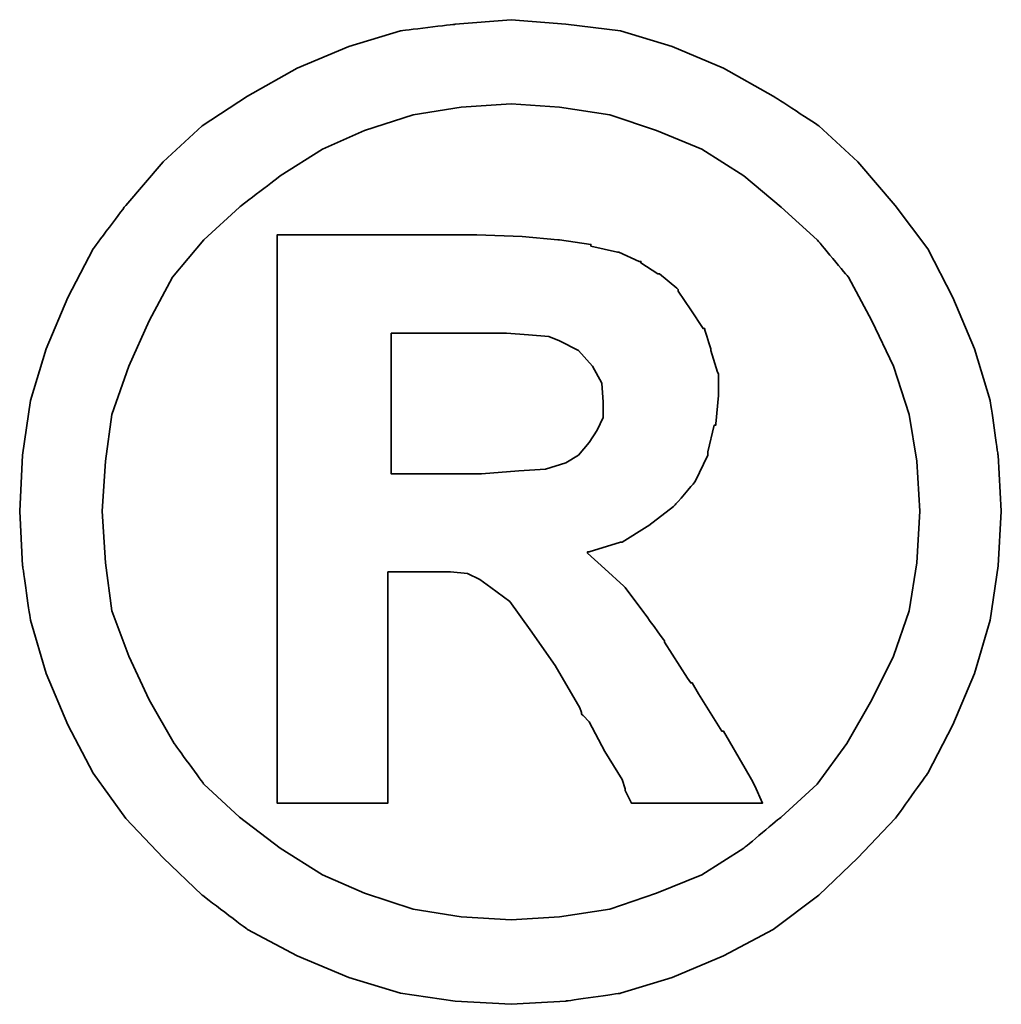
# Model space of a CAD drawing. Header units: millimetres. Extents: x 96 to 887, y 184 to 439.
# Tile 50 of 53: x 740.06 to 742.25, y 270.07 to 272.26. Entities that reach past the tile are written whole.
import ezdxf

# ---------------------------------------------------------------- set-up
doc = ezdxf.new("R2010")
doc.units = ezdxf.units.MM
doc.header["$LTSCALE"] = 0.15
doc.layers.add('DIM', color=4, linetype='CONTINUOUS')
doc.layers.add('layer 1', color=7, linetype='CONTINUOUS')

# ---------------------------------------------------------------- blocks, each defined once
blk = doc.blocks.new('TBI MOTION logo(完整正式版)')
at = {"layer": 'layer 1', "color": 22, "lineweight": 35}
for points, knots in [([(81.20634, 4.98624), (81.20634, 4.98624), (81.18649, 5.32862), (81.18649, 5.32862), (81.18649, 5.32862), (81.18649, 5.32862), (81.13886, 5.66206), (81.13886, 5.66206), (81.13886, 5.66206), (81.13886, 5.66206), (81.04359, 5.97764), (81.04359, 5.97764), (81.04359, 5.97764), (81.04359, 5.97764), (80.91061, 6.29124), (80.91061, 6.29124), (80.91061, 6.29124), (80.91061, 6.29124), (80.75778, 6.58697), (80.75778, 6.58697), (80.75778, 6.58697), (80.75778, 6.58697), (80.5593, 6.85294), (80.5593, 6.85294), (80.5593, 6.85294), (80.5593, 6.85294), (80.33105, 7.1189), (80.33105, 7.1189), (80.33105, 7.1189), (80.33105, 7.1189), (80.09287, 7.33921), (80.09287, 7.33921), (80.09287, 7.33921), (80.09287, 7.33921), (79.815, 7.51982), (79.815, 7.51982), (79.815, 7.51982), (79.815, 7.51982), (79.51133, 7.69051), (79.51133, 7.69051), (79.51133, 7.69051), (79.51133, 7.69051), (79.19773, 7.8235), (79.19773, 7.8235), (79.19773, 7.8235), (79.19773, 7.8235), (78.88215, 7.91877), (78.88215, 7.91877), (78.88215, 7.91877), (78.88215, 7.91877), (78.54871, 7.95846), (78.54871, 7.95846), (78.54871, 7.95846), (78.54871, 7.95846), (78.21526, 7.98625), (78.21526, 7.98625), (78.21526, 7.98625), (78.21526, 7.98625), (77.87388, 7.95846), (77.87388, 7.95846), (77.87388, 7.95846), (77.87388, 7.95846), (77.54044, 7.91877), (77.54044, 7.91877), (77.54044, 7.91877), (77.54044, 7.91877), (77.22485, 7.8235), (77.22485, 7.8235), (77.22485, 7.8235), (77.22485, 7.8235), (76.91027, 7.69051), (76.91027, 7.69051), (76.91027, 7.69051), (76.91027, 7.69051), (76.6056, 7.51982), (76.6056, 7.51982), (76.6056, 7.51982), (76.6056, 7.51982), (76.32972, 7.33921), (76.32972, 7.33921), (76.32972, 7.33921), (76.32972, 7.33921), (76.09154, 7.1189), (76.09154, 7.1189), (76.09154, 7.1189), (76.09154, 7.1189), (75.86329, 6.85294), (75.86329, 6.85294), (75.86329, 6.85294), (75.86329, 6.85294), (75.66382, 6.58697), (75.66382, 6.58697), (75.66382, 6.58697), (75.66382, 6.58697), (75.51099, 6.29124), (75.51099, 6.29124), (75.51099, 6.29124), (75.51099, 6.29124), (75.37702, 5.97764), (75.37702, 5.97764), (75.37702, 5.97764), (75.37702, 5.97764), (75.28175, 5.66206), (75.28175, 5.66206), (75.28175, 5.66206), (75.28175, 5.66206), (75.23411, 5.32862), (75.23411, 5.32862), (75.23411, 5.32862), (75.23411, 5.32862), (75.21625, 4.98624), (75.21625, 4.98624), (75.21625, 4.98624), (75.21625, 4.98624), (75.23411, 4.6528), (75.23411, 4.6528), (75.23411, 4.6528), (75.23411, 4.6528), (75.28175, 4.32035), (75.28175, 4.32035), (75.28175, 4.32035), (75.28175, 4.32035), (75.37702, 3.99583), (75.37702, 3.99583), (75.37702, 3.99583), (75.37702, 3.99583), (75.51099, 3.68224), (75.51099, 3.68224), (75.51099, 3.68224), (75.51099, 3.68224), (75.66382, 3.38749), (75.66382, 3.38749), (75.66382, 3.38749), (75.66382, 3.38749), (75.86329, 3.10963), (75.86329, 3.10963), (75.86329, 3.10963), (75.86329, 3.10963), (76.09154, 2.87145), (76.09154, 2.87145), (76.09154, 2.87145), (76.09154, 2.87145), (76.32972, 2.6432), (76.32972, 2.6432), (76.32972, 2.6432), (76.32972, 2.6432), (76.6056, 2.43381), (76.6056, 2.43381), (76.6056, 2.43381), (76.6056, 2.43381), (76.91027, 2.27205), (76.91027, 2.27205), (76.91027, 2.27205), (76.91027, 2.27205), (77.22485, 2.13906), (77.22485, 2.13906), (77.22485, 2.13906), (77.22485, 2.13906), (77.54044, 2.0438), (77.54044, 2.0438), (77.54044, 2.0438), (77.54044, 2.0438), (77.87388, 1.99616), (77.87388, 1.99616), (77.87388, 1.99616), (77.87388, 1.99616), (78.21526, 1.97631), (78.21526, 1.97631), (78.21526, 1.97631), (78.21526, 1.97631), (78.54871, 1.99616), (78.54871, 1.99616), (78.54871, 1.99616), (78.54871, 1.99616), (78.88215, 2.0438), (78.88215, 2.0438), (78.88215, 2.0438), (78.88215, 2.0438), (79.19773, 2.13906), (79.19773, 2.13906), (79.19773, 2.13906), (79.19773, 2.13906), (79.51133, 2.27205), (79.51133, 2.27205), (79.51133, 2.27205), (79.51133, 2.27205), (79.815, 2.43381), (79.815, 2.43381), (79.815, 2.43381), (79.815, 2.43381), (80.09287, 2.6432), (80.09287, 2.6432), (80.09287, 2.6432), (80.09287, 2.6432), (80.33105, 2.87145), (80.33105, 2.87145), (80.33105, 2.87145), (80.33105, 2.87145), (80.5593, 3.10963), (80.5593, 3.10963), (80.5593, 3.10963), (80.5593, 3.10963), (80.75778, 3.38749), (80.75778, 3.38749), (80.75778, 3.38749), (80.75778, 3.38749), (80.91061, 3.68224), (80.91061, 3.68224), (80.91061, 3.68224), (80.91061, 3.68224), (81.04359, 3.99583), (81.04359, 3.99583), (81.04359, 3.99583), (81.04359, 3.99583), (81.13886, 4.32035), (81.13886, 4.32035), (81.13886, 4.32035), (81.13886, 4.32035), (81.18649, 4.6528), (81.18649, 4.6528), (81.18649, 4.6528), (81.18649, 4.6528), (81.20634, 4.98624), (81.20634, 4.98624)], [0, 0, 0, 0, 0.0178571, 0.0178571, 0.0178571, 0.0178572, 0.0357143, 0.0357143, 0.0357143, 0.0357143, 0.0535714, 0.0535714, 0.0535714, 0.0535714, 0.0714286, 0.0714286, 0.0714286, 0.0714286, 0.0892857, 0.0892857, 0.0892857, 0.0892857, 0.1071429, 0.1071429, 0.1071429, 0.1071429, 0.125, 0.125, 0.125, 0.125, 0.1428571, 0.1428571, 0.1428571, 0.1428572, 0.1607143, 0.1607143, 0.1607143, 0.1607143, 0.1785714, 0.1785714, 0.1785714, 0.1785714, 0.1964286, 0.1964286, 0.1964286, 0.1964286, 0.2142857, 0.2142857, 0.2142857, 0.2142857, 0.2321429, 0.2321429, 0.2321429, 0.2321429, 0.25, 0.25, 0.25, 0.25, 0.2678571, 0.2678571, 0.2678571, 0.2678572, 0.2857143, 0.2857143, 0.2857143, 0.2857143, 0.3035714, 0.3035714, 0.3035714, 0.3035714, 0.3214286, 0.3214286, 0.3214286, 0.3214286, 0.3392857, 0.3392857, 0.3392857, 0.3392857, 0.3571429, 0.3571429, 0.3571429, 0.3571429, 0.375, 0.375, 0.375, 0.375, 0.3928571, 0.3928571, 0.3928571, 0.3928572, 0.4107143, 0.4107143, 0.4107143, 0.4107143, 0.4285714, 0.4285714, 0.4285714, 0.4285714, 0.4464286, 0.4464286, 0.4464286, 0.4464286, 0.4642857, 0.4642857, 0.4642857, 0.4642857, 0.4821429, 0.4821429, 0.4821429, 0.4821429, 0.5, 0.5, 0.5, 0.5, 0.5178571, 0.5178571, 0.5178571, 0.5178572, 0.5357143, 0.5357143, 0.5357143, 0.5357143, 0.5535714, 0.5535714, 0.5535714, 0.5535714, 0.5714286, 0.5714286, 0.5714286, 0.5714286, 0.5892857, 0.5892857, 0.5892857, 0.5892857, 0.6071429, 0.6071429, 0.6071429, 0.6071429, 0.625, 0.625, 0.625, 0.625, 0.6428571, 0.6428571, 0.6428571, 0.6428572, 0.6607143, 0.6607143, 0.6607143, 0.6607143, 0.6785714, 0.6785714, 0.6785714, 0.6785714, 0.6964286, 0.6964286, 0.6964286, 0.6964286, 0.7142857, 0.7142857, 0.7142857, 0.7142857, 0.7321429, 0.7321429, 0.7321429, 0.7321429, 0.75, 0.75, 0.75, 0.75, 0.7678571, 0.7678571, 0.7678571, 0.7678572, 0.7857143, 0.7857143, 0.7857143, 0.7857143, 0.8035714, 0.8035714, 0.8035714, 0.8035714, 0.8214286, 0.8214286, 0.8214286, 0.8214286, 0.8392857, 0.8392857, 0.8392857, 0.8392857, 0.8571429, 0.8571429, 0.8571429, 0.8571429, 0.875, 0.875, 0.875, 0.875, 0.8928571, 0.8928571, 0.8928571, 0.8928572, 0.9107143, 0.9107143, 0.9107143, 0.9107143, 0.9285714, 0.9285714, 0.9285714, 0.9285714, 0.9464286, 0.9464286, 0.9464286, 0.9464286, 0.9642857, 0.9642857, 0.9642857, 0.9642857, 0.9821429, 0.9821429, 0.9821429, 0.9821429, 1, 1, 1, 1]), ([(80.71014, 4.98624), (80.71014, 4.98624), (80.69129, 5.29091), (80.69129, 5.29091), (80.69129, 5.29091), (80.69129, 5.29091), (80.64464, 5.57672), (80.64464, 5.57672), (80.64464, 5.57672), (80.64464, 5.57672), (80.54937, 5.87245), (80.54937, 5.87245), (80.54937, 5.87245), (80.54937, 5.87245), (80.41639, 6.14833), (80.41639, 6.14833), (80.41639, 6.14833), (80.41639, 6.14833), (80.27349, 6.41429), (80.27349, 6.41429), (80.27349, 6.41429), (80.27349, 6.41429), (80.08295, 6.64255), (80.08295, 6.64255), (80.08295, 6.64255), (80.08295, 6.64255), (79.86264, 6.84301), (79.86264, 6.84301), (79.86264, 6.84301), (79.86264, 6.84301), (79.63439, 7.03355), (79.63439, 7.03355), (79.63439, 7.03355), (79.63439, 7.03355), (79.37835, 7.1963), (79.37835, 7.1963), (79.37835, 7.1963), (79.37835, 7.1963), (79.10246, 7.30944), (79.10246, 7.30944), (79.10246, 7.30944), (79.10246, 7.30944), (78.81665, 7.40471), (78.81665, 7.40471), (78.81665, 7.40471), (78.81665, 7.40471), (78.511, 7.45234), (78.511, 7.45234), (78.511, 7.45234), (78.511, 7.45234), (78.21526, 7.47219), (78.21526, 7.47219), (78.21526, 7.47219), (78.21526, 7.47219), (77.9106, 7.45234), (77.9106, 7.45234), (77.9106, 7.45234), (77.9106, 7.45234), (77.61685, 7.40471), (77.61685, 7.40471), (77.61685, 7.40471), (77.61685, 7.40471), (77.32012, 7.30944), (77.32012, 7.30944), (77.32012, 7.30944), (77.32012, 7.30944), (77.06309, 7.1963), (77.06309, 7.1963), (77.06309, 7.1963), (77.06309, 7.1963), (76.80606, 7.03355), (76.80606, 7.03355), (76.80606, 7.03355), (76.80606, 7.03355), (76.55797, 6.84301), (76.55797, 6.84301), (76.55797, 6.84301), (76.55797, 6.84301), (76.34063, 6.64255), (76.34063, 6.64255), (76.34063, 6.64255), (76.34063, 6.64255), (76.1491, 6.41429), (76.1491, 6.41429), (76.1491, 6.41429), (76.1491, 6.41429), (76.0062, 6.14833), (76.0062, 6.14833), (76.0062, 6.14833), (76.0062, 6.14833), (75.88314, 5.87245), (75.88314, 5.87245), (75.88314, 5.87245), (75.88314, 5.87245), (75.77794, 5.57672), (75.77794, 5.57672), (75.77794, 5.57672), (75.77794, 5.57672), (75.73924, 5.29091), (75.73924, 5.29091), (75.73924, 5.29091), (75.73924, 5.29091), (75.72039, 4.98624), (75.72039, 4.98624), (75.72039, 4.98624), (75.72039, 4.98624), (75.73924, 4.67165), (75.73924, 4.67165), (75.73924, 4.67165), (75.73924, 4.67165), (75.77794, 4.37791), (75.77794, 4.37791), (75.77794, 4.37791), (75.77794, 4.37791), (75.88314, 4.10102), (75.88314, 4.10102), (75.88314, 4.10102), (75.88314, 4.10102), (76.0062, 3.83407), (76.0062, 3.83407), (76.0062, 3.83407), (76.0062, 3.83407), (76.15902, 3.56811), (76.15902, 3.56811), (76.15902, 3.56811), (76.15902, 3.56811), (76.34063, 3.32001), (76.34063, 3.32001), (76.34063, 3.32001), (76.34063, 3.32001), (76.55797, 3.11955), (76.55797, 3.11955), (76.55797, 3.11955), (76.55797, 3.11955), (76.80606, 2.92901), (76.80606, 2.92901), (76.80606, 2.92901), (76.80606, 2.92901), (77.06309, 2.76725), (77.06309, 2.76725), (77.06309, 2.76725), (77.06309, 2.76725), (77.32012, 2.65412), (77.32012, 2.65412), (77.32012, 2.65412), (77.32012, 2.65412), (77.61685, 2.55786), (77.61685, 2.55786), (77.61685, 2.55786), (77.61685, 2.55786), (77.9106, 2.51022), (77.9106, 2.51022), (77.9106, 2.51022), (77.9106, 2.51022), (78.21526, 2.49137), (78.21526, 2.49137), (78.21526, 2.49137), (78.21526, 2.49137), (78.511, 2.51022), (78.511, 2.51022), (78.511, 2.51022), (78.511, 2.51022), (78.81665, 2.55786), (78.81665, 2.55786), (78.81665, 2.55786), (78.81665, 2.55786), (79.10246, 2.65412), (79.10246, 2.65412), (79.10246, 2.65412), (79.10246, 2.65412), (79.37835, 2.76725), (79.37835, 2.76725), (79.37835, 2.76725), (79.37835, 2.76725), (79.63439, 2.92901), (79.63439, 2.92901), (79.63439, 2.92901), (79.63439, 2.92901), (79.86264, 3.11955), (79.86264, 3.11955), (79.86264, 3.11955), (79.86264, 3.11955), (80.08295, 3.32001), (80.08295, 3.32001), (80.08295, 3.32001), (80.08295, 3.32001), (80.26356, 3.56811), (80.26356, 3.56811), (80.26356, 3.56811), (80.26356, 3.56811), (80.41639, 3.83407), (80.41639, 3.83407), (80.41639, 3.83407), (80.41639, 3.83407), (80.54937, 4.10102), (80.54937, 4.10102), (80.54937, 4.10102), (80.54937, 4.10102), (80.64464, 4.37791), (80.64464, 4.37791), (80.64464, 4.37791), (80.64464, 4.37791), (80.69129, 4.67165), (80.69129, 4.67165), (80.69129, 4.67165), (80.69129, 4.67165), (80.71014, 4.98624), (80.71014, 4.98624)], [0, 0, 0, 0, 0.0192308, 0.0192308, 0.0192308, 0.0192308, 0.0384615, 0.0384615, 0.0384615, 0.0384615, 0.0576923, 0.0576923, 0.0576923, 0.0576923, 0.0769231, 0.0769231, 0.0769231, 0.0769231, 0.0961538, 0.0961538, 0.0961538, 0.0961539, 0.1153846, 0.1153846, 0.1153846, 0.1153846, 0.1346154, 0.1346154, 0.1346154, 0.1346154, 0.1538462, 0.1538462, 0.1538462, 0.1538462, 0.1730769, 0.1730769, 0.1730769, 0.1730769, 0.1923077, 0.1923077, 0.1923077, 0.1923077, 0.2115385, 0.2115385, 0.2115385, 0.2115385, 0.2307692, 0.2307692, 0.2307692, 0.2307692, 0.25, 0.25, 0.25, 0.25, 0.2692308, 0.2692308, 0.2692308, 0.2692308, 0.2884615, 0.2884615, 0.2884615, 0.2884615, 0.3076923, 0.3076923, 0.3076923, 0.3076923, 0.3269231, 0.3269231, 0.3269231, 0.3269231, 0.3461538, 0.3461538, 0.3461538, 0.3461539, 0.3653846, 0.3653846, 0.3653846, 0.3653846, 0.3846154, 0.3846154, 0.3846154, 0.3846154, 0.4038462, 0.4038462, 0.4038462, 0.4038462, 0.4230769, 0.4230769, 0.4230769, 0.4230769, 0.4423077, 0.4423077, 0.4423077, 0.4423077, 0.4615385, 0.4615385, 0.4615385, 0.4615385, 0.4807692, 0.4807692, 0.4807692, 0.4807692, 0.5, 0.5, 0.5, 0.5, 0.5192308, 0.5192308, 0.5192308, 0.5192308, 0.5384615, 0.5384615, 0.5384615, 0.5384615, 0.5576923, 0.5576923, 0.5576923, 0.5576923, 0.5769231, 0.5769231, 0.5769231, 0.5769231, 0.5961538, 0.5961538, 0.5961538, 0.5961539, 0.6153846, 0.6153846, 0.6153846, 0.6153846, 0.6346154, 0.6346154, 0.6346154, 0.6346154, 0.6538462, 0.6538462, 0.6538462, 0.6538462, 0.6730769, 0.6730769, 0.6730769, 0.6730769, 0.6923077, 0.6923077, 0.6923077, 0.6923077, 0.7115385, 0.7115385, 0.7115385, 0.7115385, 0.7307692, 0.7307692, 0.7307692, 0.7307692, 0.75, 0.75, 0.75, 0.75, 0.7692308, 0.7692308, 0.7692308, 0.7692308, 0.7884615, 0.7884615, 0.7884615, 0.7884615, 0.8076923, 0.8076923, 0.8076923, 0.8076923, 0.8269231, 0.8269231, 0.8269231, 0.8269231, 0.8461538, 0.8461538, 0.8461538, 0.8461539, 0.8653846, 0.8653846, 0.8653846, 0.8653846, 0.8846154, 0.8846154, 0.8846154, 0.8846154, 0.9038462, 0.9038462, 0.9038462, 0.9038462, 0.9230769, 0.9230769, 0.9230769, 0.9230769, 0.9423077, 0.9423077, 0.9423077, 0.9423077, 0.9615385, 0.9615385, 0.9615385, 0.9615385, 0.9807692, 0.9807692, 0.9807692, 0.9807692, 1, 1, 1, 1]), ([(76.78721, 3.2823), (76.78721, 3.2823), (76.78721, 3.32001), (76.78721, 3.32001), (76.78721, 3.32001), (76.78721, 3.32001), (76.78721, 3.42422), (76.78721, 3.42422), (76.78721, 3.42422), (76.78721, 3.42422), (76.78721, 3.59689), (76.78721, 3.59689), (76.78721, 3.59689), (76.78721, 3.59689), (76.78721, 3.80529), (76.78721, 3.80529), (76.78721, 3.80529), (76.78721, 3.80529), (76.78721, 4.0524), (76.78721, 4.0524), (76.78721, 4.0524), (76.78721, 4.0524), (76.78721, 4.32035), (76.78721, 4.32035), (76.78721, 4.32035), (76.78721, 4.32035), (76.78721, 4.92868), (76.78721, 4.92868), (76.78721, 4.92868), (76.78721, 4.92868), (76.78721, 5.53801), (76.78721, 5.53801), (76.78721, 5.53801), (76.78721, 5.53801), (76.78721, 5.82482), (76.78721, 5.82482), (76.78721, 5.82482), (76.78721, 5.82482), (76.78721, 6.07291), (76.78721, 6.07291), (76.78721, 6.07291), (76.78721, 6.07291), (76.78721, 6.30017), (76.78721, 6.30017), (76.78721, 6.30017), (76.78721, 6.30017), (76.78721, 6.45399), (76.78721, 6.45399), (76.78721, 6.45399), (76.78721, 6.45399), (76.78721, 6.5572), (76.78721, 6.5572), (76.78721, 6.5572), (76.78721, 6.5572), (76.78721, 6.59689), (76.78721, 6.59689), (76.78721, 6.59689), (76.78721, 6.59689), (76.78721, 6.67232), (76.78721, 6.67232), (76.78721, 6.67232), (76.78721, 6.67232), (76.8537, 6.67232), (76.8537, 6.67232), (76.8537, 6.67232), (76.8537, 6.67232), (76.87355, 6.67232), (76.87355, 6.67232), (76.87355, 6.67232), (76.87355, 6.67232), (76.91027, 6.67232), (76.91027, 6.67232), (76.91027, 6.67232), (76.91027, 6.67232), (77.04424, 6.67232), (77.04424, 6.67232), (77.04424, 6.67232), (77.04424, 6.67232), (77.22485, 6.67232), (77.22485, 6.67232), (77.22485, 6.67232), (77.22485, 6.67232), (77.43524, 6.67232), (77.43524, 6.67232), (77.43524, 6.67232), (77.43524, 6.67232), (77.65357, 6.67232), (77.65357, 6.67232), (77.65357, 6.67232), (77.65357, 6.67232), (77.82625, 6.67232), (77.82625, 6.67232), (77.82625, 6.67232), (77.82625, 6.67232), (77.94037, 6.67232), (77.94037, 6.67232), (77.94037, 6.67232), (77.94037, 6.67232), (77.97709, 6.67232), (77.97709, 6.67232), (77.97709, 6.67232), (77.97709, 6.67232), (77.99694, 6.67232), (77.99694, 6.67232), (77.99694, 6.67232), (77.99694, 6.67232), (78.00686, 6.67232), (78.00686, 6.67232), (78.00686, 6.67232), (78.00686, 6.67232), (78.28275, 6.6624), (78.28275, 6.6624), (78.28275, 6.6624), (78.28275, 6.6624), (78.50107, 6.64255), (78.50107, 6.64255), (78.50107, 6.64255), (78.50107, 6.64255), (78.511, 6.64255), (78.511, 6.64255), (78.511, 6.64255), (78.511, 6.64255), (78.70154, 6.61476), (78.70154, 6.61476), (78.70154, 6.61476), (78.70154, 6.61476), (78.70154, 6.60483), (78.70154, 6.60483), (78.70154, 6.60483), (78.70154, 6.60483), (78.86429, 6.56713), (78.86429, 6.56713), (78.86429, 6.56713), (78.86429, 6.56713), (78.87223, 6.56713), (78.87223, 6.56713), (78.87223, 6.56713), (78.87223, 6.56713), (78.99727, 6.51056), (78.99727, 6.51056), (78.99727, 6.51056), (78.99727, 6.51056), (79.00719, 6.51056), (79.00719, 6.51056), (79.00719, 6.51056), (79.00719, 6.51056), (79.00719, 6.50162), (79.00719, 6.50162), (79.00719, 6.50162), (79.00719, 6.50162), (79.1104, 6.43415), (79.1104, 6.43415), (79.1104, 6.43415), (79.1104, 6.43415), (79.12132, 6.43415), (79.12132, 6.43415), (79.12132, 6.43415), (79.12132, 6.43415), (79.22552, 6.34781), (79.22552, 6.34781), (79.22552, 6.34781), (79.22552, 6.34781), (79.23544, 6.33888), (79.23544, 6.33888), (79.23544, 6.33888), (79.23544, 6.33888), (79.23544, 6.32895), (79.23544, 6.32895), (79.23544, 6.32895), (79.23544, 6.32895), (79.31087, 6.21483), (79.31087, 6.21483), (79.31087, 6.21483), (79.31087, 6.21483), (79.38629, 6.1007), (79.38629, 6.1007), (79.38629, 6.1007), (79.38629, 6.1007), (79.3972, 6.1007), (79.3972, 6.1007), (79.3972, 6.1007), (79.3972, 6.1007), (79.3972, 6.09078), (79.3972, 6.09078), (79.3972, 6.09078), (79.3972, 6.09078), (79.43392, 5.97764), (79.43392, 5.97764), (79.43392, 5.97764), (79.43392, 5.97764), (79.43392, 5.96772), (79.43392, 5.96772), (79.43392, 5.96772), (79.43392, 5.96772), (79.47362, 5.83474), (79.47362, 5.83474), (79.47362, 5.83474), (79.47362, 5.83474), (79.48156, 5.82482), (79.48156, 5.82482), (79.48156, 5.82482), (79.48156, 5.82482), (79.48156, 5.69977), (79.48156, 5.69977), (79.48156, 5.69977), (79.48156, 5.69977), (79.48156, 5.69183), (79.48156, 5.69183), (79.48156, 5.69183), (79.48156, 5.69183), (79.4637, 5.51915), (79.4637, 5.51915), (79.4637, 5.51915), (79.4637, 5.51915), (79.4637, 5.51122), (79.4637, 5.51122), (79.4637, 5.51122), (79.4637, 5.51122), (79.45377, 5.51122), (79.45377, 5.51122), (79.45377, 5.51122), (79.45377, 5.51122), (79.41507, 5.34847), (79.41507, 5.34847), (79.41507, 5.34847), (79.41507, 5.34847), (79.41507, 5.33854), (79.41507, 5.33854), (79.41507, 5.33854), (79.41507, 5.33854), (79.41507, 5.32862), (79.41507, 5.32862), (79.41507, 5.32862), (79.41507, 5.32862), (79.33865, 5.16785), (79.33865, 5.16785), (79.33865, 5.16785), (79.33865, 5.16785), (79.33071, 5.15693), (79.33071, 5.15693), (79.33071, 5.15693), (79.33071, 5.15693), (79.2156, 5.02495), (79.2156, 5.02495), (79.2156, 5.02495), (79.2156, 5.02495), (79.20567, 5.01502), (79.20567, 5.01502), (79.20567, 5.01502), (79.20567, 5.01502), (79.05483, 4.89991), (79.05483, 4.89991), (79.05483, 4.89991), (79.05483, 4.89991), (79.04491, 4.89197), (79.04491, 4.89197), (79.04491, 4.89197), (79.04491, 4.89197), (78.89208, 4.7967), (78.89208, 4.7967), (78.89208, 4.7967), (78.89208, 4.7967), (78.88215, 4.7967), (78.88215, 4.7967), (78.88215, 4.7967), (78.88215, 4.7967), (78.69161, 4.73913), (78.69161, 4.73913), (78.69161, 4.73913), (78.69161, 4.73913), (78.68169, 4.73913), (78.68169, 4.73913), (78.68169, 4.73913), (78.68169, 4.73913), (78.68169, 4.72921), (78.68169, 4.72921), (78.68169, 4.72921), (78.68169, 4.72921), (78.78688, 4.63394), (78.78688, 4.63394), (78.78688, 4.63394), (78.78688, 4.63394), (78.902, 4.52875), (78.902, 4.52875), (78.902, 4.52875), (78.902, 4.52875), (78.91093, 4.52081), (78.91093, 4.52081), (78.91093, 4.52081), (78.91093, 4.52081), (79.02506, 4.36798), (79.02506, 4.36798), (79.02506, 4.36798), (79.02506, 4.36798), (79.1501, 4.1953), (79.1501, 4.1953), (79.1501, 4.1953), (79.1501, 4.1953), (79.1501, 4.18736), (79.1501, 4.18736), (79.1501, 4.18736), (79.1501, 4.18736), (79.29201, 3.96705), (79.29201, 3.96705), (79.29201, 3.96705), (79.29201, 3.96705), (79.31087, 3.93828), (79.31087, 3.93828), (79.31087, 3.93828), (79.31087, 3.93828), (79.32079, 3.93828), (79.32079, 3.93828), (79.32079, 3.93828), (79.32079, 3.93828), (79.3585, 3.87178), (79.3585, 3.87178), (79.3585, 3.87178), (79.3585, 3.87178), (79.50141, 3.64353), (79.50141, 3.64353), (79.50141, 3.64353), (79.50141, 3.64353), (79.51133, 3.64353), (79.51133, 3.64353), (79.51133, 3.64353), (79.51133, 3.64353), (79.64431, 3.41528), (79.64431, 3.41528), (79.64431, 3.41528), (79.64431, 3.41528), (79.68202, 3.3478), (79.68202, 3.3478), (79.68202, 3.3478), (79.68202, 3.3478), (79.70187, 3.31009), (79.70187, 3.31009), (79.70187, 3.31009), (79.70187, 3.31009), (79.7495, 3.2049), (79.7495, 3.2049), (79.7495, 3.2049), (79.7495, 3.2049), (79.64431, 3.2049), (79.64431, 3.2049), (79.64431, 3.2049), (79.64431, 3.2049), (79.62546, 3.2049), (79.62546, 3.2049), (79.62546, 3.2049), (79.62546, 3.2049), (79.53912, 3.2049), (79.53912, 3.2049), (79.53912, 3.2049), (79.53912, 3.2049), (79.31087, 3.2049), (79.31087, 3.2049), (79.31087, 3.2049), (79.31087, 3.2049), (79.08262, 3.2049), (79.08262, 3.2049), (79.08262, 3.2049), (79.08262, 3.2049), (79.00719, 3.2049), (79.00719, 3.2049), (79.00719, 3.2049), (79.00719, 3.2049), (78.98735, 3.2049), (78.98735, 3.2049), (78.98735, 3.2049), (78.98735, 3.2049), (78.94964, 3.2049), (78.94964, 3.2049), (78.94964, 3.2049), (78.94964, 3.2049), (78.92979, 3.24459), (78.92979, 3.24459), (78.92979, 3.24459), (78.92979, 3.24459), (78.91093, 3.2823), (78.91093, 3.2823), (78.91093, 3.2823), (78.91093, 3.2823), (78.91093, 3.29223), (78.91093, 3.29223), (78.91093, 3.29223), (78.91093, 3.29223), (78.89208, 3.3478), (78.89208, 3.3478), (78.89208, 3.3478), (78.89208, 3.3478), (78.78688, 3.52048), (78.78688, 3.52048), (78.78688, 3.52048), (78.78688, 3.52048), (78.69161, 3.7001), (78.69161, 3.7001), (78.69161, 3.7001), (78.69161, 3.7001), (78.6539, 3.7388), (78.6539, 3.7388), (78.6539, 3.7388), (78.6539, 3.7388), (78.64398, 3.74873), (78.64398, 3.74873), (78.64398, 3.74873), (78.64398, 3.74873), (78.64398, 3.75766), (78.64398, 3.75766), (78.64398, 3.75766), (78.64398, 3.75766), (78.63405, 3.78644), (78.63405, 3.78644), (78.63405, 3.78644), (78.63405, 3.78644), (78.48321, 4.04347), (78.48321, 4.04347), (78.48321, 4.04347), (78.48321, 4.04347), (78.33038, 4.2618), (78.33038, 4.2618), (78.33038, 4.2618), (78.33038, 4.2618), (78.20732, 4.43447), (78.20732, 4.43447), (78.20732, 4.43447), (78.20732, 4.43447), (78.09221, 4.52081), (78.09221, 4.52081), (78.09221, 4.52081), (78.09221, 4.52081), (78.02472, 4.56845), (78.02472, 4.56845), (78.02472, 4.56845), (78.02472, 4.56845), (77.9493, 4.60616), (77.9493, 4.60616), (77.9493, 4.60616), (77.9493, 4.60616), (77.8451, 4.61608), (77.8451, 4.61608), (77.8451, 4.61608), (77.8451, 4.61608), (77.71113, 4.61608), (77.71113, 4.61608), (77.71113, 4.61608), (77.71113, 4.61608), (77.69128, 4.61608), (77.69128, 4.61608), (77.69128, 4.61608), (77.69128, 4.61608), (77.67342, 4.61608), (77.67342, 4.61608), (77.67342, 4.61608), (77.67342, 4.61608), (77.5583, 4.61608), (77.5583, 4.61608), (77.5583, 4.61608), (77.5583, 4.61608), (77.46303, 4.61608), (77.46303, 4.61608), (77.46303, 4.61608), (77.46303, 4.61608), (77.46303, 4.54761), (77.46303, 4.54761), (77.46303, 4.54761), (77.46303, 4.54761), (77.46303, 4.47318), (77.46303, 4.47318), (77.46303, 4.47318), (77.46303, 4.47318), (77.46303, 4.24294), (77.46303, 4.24294), (77.46303, 4.24294), (77.46303, 4.24294), (77.46303, 3.99583), (77.46303, 3.99583), (77.46303, 3.99583), (77.46303, 3.99583), (77.46303, 3.72888), (77.46303, 3.72888), (77.46303, 3.72888), (77.46303, 3.72888), (77.46303, 3.51055), (77.46303, 3.51055), (77.46303, 3.51055), (77.46303, 3.51055), (77.46303, 3.42422), (77.46303, 3.42422), (77.46303, 3.42422), (77.46303, 3.42422), (77.46303, 3.35773), (77.46303, 3.35773), (77.46303, 3.35773), (77.46303, 3.35773), (77.46303, 3.30017), (77.46303, 3.30017), (77.46303, 3.30017), (77.46303, 3.30017), (77.46303, 3.2823), (77.46303, 3.2823), (77.46303, 3.2823), (77.46303, 3.2823), (77.46303, 3.2049), (77.46303, 3.2049), (77.46303, 3.2049), (77.46303, 3.2049), (77.39753, 3.2049), (77.39753, 3.2049), (77.39753, 3.2049), (77.39753, 3.2049), (77.37768, 3.2049), (77.37768, 3.2049), (77.37768, 3.2049), (77.37768, 3.2049), (77.32012, 3.2049), (77.32012, 3.2049), (77.32012, 3.2049), (77.32012, 3.2049), (77.12165, 3.2049), (77.12165, 3.2049), (77.12165, 3.2049), (77.12165, 3.2049), (76.94897, 3.2049), (76.94897, 3.2049), (76.94897, 3.2049), (76.94897, 3.2049), (76.8924, 3.2049), (76.8924, 3.2049), (76.8924, 3.2049), (76.8924, 3.2049), (76.8537, 3.2049), (76.8537, 3.2049), (76.8537, 3.2049), (76.8537, 3.2049), (76.78721, 3.2049), (76.78721, 3.2049), (76.78721, 3.2049), (76.78721, 3.2049), (76.78721, 3.2823), (76.78721, 3.2823)], [0, 0, 0, 0, 0.0074074, 0.0074074, 0.0074074, 0.0074074, 0.0148148, 0.0148148, 0.0148148, 0.0148148, 0.0222222, 0.0222222, 0.0222222, 0.0222222, 0.0296296, 0.0296296, 0.0296296, 0.0296296, 0.037037, 0.037037, 0.037037, 0.037037, 0.0444444, 0.0444444, 0.0444444, 0.0444445, 0.0518519, 0.0518519, 0.0518519, 0.0518519, 0.0592593, 0.0592593, 0.0592593, 0.0592593, 0.0666667, 0.0666667, 0.0666667, 0.0666667, 0.0740741, 0.0740741, 0.0740741, 0.0740741, 0.0814815, 0.0814815, 0.0814815, 0.0814815, 0.0888889, 0.0888889, 0.0888889, 0.0888889, 0.0962963, 0.0962963, 0.0962963, 0.0962963, 0.1037037, 0.1037037, 0.1037037, 0.1037037, 0.1111111, 0.1111111, 0.1111111, 0.1111111, 0.1185185, 0.1185185, 0.1185185, 0.1185185, 0.1259259, 0.1259259, 0.1259259, 0.1259259, 0.1333333, 0.1333333, 0.1333333, 0.1333333, 0.1407407, 0.1407407, 0.1407407, 0.1407408, 0.1481481, 0.1481481, 0.1481481, 0.1481482, 0.1555556, 0.1555556, 0.1555556, 0.1555556, 0.162963, 0.162963, 0.162963, 0.162963, 0.1703704, 0.1703704, 0.1703704, 0.1703704, 0.1777778, 0.1777778, 0.1777778, 0.1777778, 0.1851852, 0.1851852, 0.1851852, 0.1851852, 0.1925926, 0.1925926, 0.1925926, 0.1925926, 0.2, 0.2, 0.2, 0.2, 0.2074074, 0.2074074, 0.2074074, 0.2074074, 0.2148148, 0.2148148, 0.2148148, 0.2148148, 0.2222222, 0.2222222, 0.2222222, 0.2222222, 0.2296296, 0.2296296, 0.2296296, 0.2296296, 0.237037, 0.237037, 0.237037, 0.237037, 0.2444444, 0.2444444, 0.2444444, 0.2444445, 0.2518519, 0.2518519, 0.2518519, 0.2518519, 0.2592593, 0.2592593, 0.2592593, 0.2592593, 0.2666667, 0.2666667, 0.2666667, 0.2666667, 0.2740741, 0.2740741, 0.2740741, 0.2740741, 0.2814815, 0.2814815, 0.2814815, 0.2814815, 0.2888889, 0.2888889, 0.2888889, 0.2888889, 0.2962963, 0.2962963, 0.2962963, 0.2962963, 0.3037037, 0.3037037, 0.3037037, 0.3037037, 0.3111111, 0.3111111, 0.3111111, 0.3111111, 0.3185185, 0.3185185, 0.3185185, 0.3185185, 0.3259259, 0.3259259, 0.3259259, 0.3259259, 0.3333333, 0.3333333, 0.3333333, 0.3333333, 0.3407407, 0.3407407, 0.3407407, 0.3407408, 0.3481481, 0.3481481, 0.3481481, 0.3481482, 0.3555556, 0.3555556, 0.3555556, 0.3555556, 0.362963, 0.362963, 0.362963, 0.362963, 0.3703704, 0.3703704, 0.3703704, 0.3703704, 0.3777778, 0.3777778, 0.3777778, 0.3777778, 0.3851852, 0.3851852, 0.3851852, 0.3851852, 0.3925926, 0.3925926, 0.3925926, 0.3925926, 0.4, 0.4, 0.4, 0.4, 0.4074074, 0.4074074, 0.4074074, 0.4074074, 0.4148148, 0.4148148, 0.4148148, 0.4148148, 0.4222222, 0.4222222, 0.4222222, 0.4222222, 0.4296296, 0.4296296, 0.4296296, 0.4296296, 0.437037, 0.437037, 0.437037, 0.437037, 0.4444444, 0.4444444, 0.4444444, 0.4444445, 0.4518519, 0.4518519, 0.4518519, 0.4518519, 0.4592593, 0.4592593, 0.4592593, 0.4592593, 0.4666667, 0.4666667, 0.4666667, 0.4666667, 0.4740741, 0.4740741, 0.4740741, 0.4740741, 0.4814815, 0.4814815, 0.4814815, 0.4814815, 0.4888889, 0.4888889, 0.4888889, 0.4888889, 0.4962963, 0.4962963, 0.4962963, 0.4962963, 0.5037037, 0.5037037, 0.5037037, 0.5037037, 0.5111111, 0.5111111, 0.5111111, 0.5111111, 0.5185185, 0.5185185, 0.5185185, 0.5185185, 0.5259259, 0.5259259, 0.5259259, 0.5259259, 0.5333333, 0.5333333, 0.5333333, 0.5333333, 0.5407407, 0.5407407, 0.5407407, 0.5407408, 0.5481481, 0.5481481, 0.5481481, 0.5481482, 0.5555556, 0.5555556, 0.5555556, 0.5555556, 0.562963, 0.562963, 0.562963, 0.562963, 0.5703704, 0.5703704, 0.5703704, 0.5703704, 0.5777778, 0.5777778, 0.5777778, 0.5777778, 0.5851852, 0.5851852, 0.5851852, 0.5851852, 0.5925926, 0.5925926, 0.5925926, 0.5925926, 0.6, 0.6, 0.6, 0.6, 0.6074074, 0.6074074, 0.6074074, 0.6074074, 0.6148148, 0.6148148, 0.6148148, 0.6148148, 0.6222222, 0.6222222, 0.6222222, 0.6222222, 0.6296296, 0.6296296, 0.6296296, 0.6296296, 0.637037, 0.637037, 0.637037, 0.637037, 0.6444444, 0.6444444, 0.6444444, 0.6444445, 0.6518519, 0.6518519, 0.6518519, 0.6518519, 0.6592593, 0.6592593, 0.6592593, 0.6592593, 0.6666667, 0.6666667, 0.6666667, 0.6666667, 0.6740741, 0.6740741, 0.6740741, 0.6740741, 0.6814815, 0.6814815, 0.6814815, 0.6814815, 0.6888889, 0.6888889, 0.6888889, 0.6888889, 0.6962963, 0.6962963, 0.6962963, 0.6962963, 0.7037037, 0.7037037, 0.7037037, 0.7037037, 0.7111111, 0.7111111, 0.7111111, 0.7111111, 0.7185185, 0.7185185, 0.7185185, 0.7185185, 0.7259259, 0.7259259, 0.7259259, 0.7259259, 0.7333333, 0.7333333, 0.7333333, 0.7333333, 0.7407407, 0.7407407, 0.7407407, 0.7407408, 0.7481481, 0.7481481, 0.7481481, 0.7481482, 0.7555556, 0.7555556, 0.7555556, 0.7555556, 0.762963, 0.762963, 0.762963, 0.762963, 0.7703704, 0.7703704, 0.7703704, 0.7703704, 0.7777778, 0.7777778, 0.7777778, 0.7777778, 0.7851852, 0.7851852, 0.7851852, 0.7851852, 0.7925926, 0.7925926, 0.7925926, 0.7925926, 0.8, 0.8, 0.8, 0.8, 0.8074074, 0.8074074, 0.8074074, 0.8074074, 0.8148148, 0.8148148, 0.8148148, 0.8148148, 0.8222222, 0.8222222, 0.8222222, 0.8222222, 0.8296296, 0.8296296, 0.8296296, 0.8296296, 0.837037, 0.837037, 0.837037, 0.837037, 0.8444444, 0.8444444, 0.8444444, 0.8444445, 0.8518519, 0.8518519, 0.8518519, 0.8518519, 0.8592593, 0.8592593, 0.8592593, 0.8592593, 0.8666667, 0.8666667, 0.8666667, 0.8666667, 0.8740741, 0.8740741, 0.8740741, 0.8740741, 0.8814815, 0.8814815, 0.8814815, 0.8814815, 0.8888889, 0.8888889, 0.8888889, 0.8888889, 0.8962963, 0.8962963, 0.8962963, 0.8962963, 0.9037037, 0.9037037, 0.9037037, 0.9037037, 0.9111111, 0.9111111, 0.9111111, 0.9111111, 0.9185185, 0.9185185, 0.9185185, 0.9185185, 0.9259259, 0.9259259, 0.9259259, 0.9259259, 0.9333333, 0.9333333, 0.9333333, 0.9333333, 0.9407407, 0.9407407, 0.9407407, 0.9407408, 0.9481481, 0.9481481, 0.9481481, 0.9481482, 0.9555556, 0.9555556, 0.9555556, 0.9555556, 0.962963, 0.962963, 0.962963, 0.962963, 0.9703704, 0.9703704, 0.9703704, 0.9703704, 0.9777778, 0.9777778, 0.9777778, 0.9777778, 0.9851852, 0.9851852, 0.9851852, 0.9851852, 0.9925926, 0.9925926, 0.9925926, 0.9925926, 1, 1, 1, 1]), ([(77.48288, 6.07291), (77.48288, 6.07291), (77.48288, 5.99551), (77.48288, 5.99551), (77.48288, 5.99551), (77.48288, 5.99551), (77.48288, 5.82482), (77.48288, 5.82482), (77.48288, 5.82482), (77.48288, 5.82482), (77.48288, 5.63328), (77.48288, 5.63328), (77.48288, 5.63328), (77.48288, 5.63328), (77.48288, 5.46358), (77.48288, 5.46358), (77.48288, 5.46358), (77.48288, 5.46358), (77.48288, 5.29091), (77.48288, 5.29091), (77.48288, 5.29091), (77.48288, 5.29091), (77.48288, 5.21449), (77.48288, 5.21449), (77.48288, 5.21449), (77.48288, 5.21449), (77.50074, 5.21449), (77.50074, 5.21449), (77.50074, 5.21449), (77.50074, 5.21449), (77.71113, 5.21449), (77.71113, 5.21449), (77.71113, 5.21449), (77.71113, 5.21449), (77.94037, 5.21449), (77.94037, 5.21449), (77.94037, 5.21449), (77.94037, 5.21449), (78.01579, 5.21449), (78.01579, 5.21449), (78.01579, 5.21449), (78.01579, 5.21449), (78.03465, 5.21449), (78.03465, 5.21449), (78.03465, 5.21449), (78.03465, 5.21449), (78.2629, 5.23335), (78.2629, 5.23335), (78.2629, 5.23335), (78.2629, 5.23335), (78.42565, 5.24327), (78.42565, 5.24327), (78.42565, 5.24327), (78.42565, 5.24327), (78.54871, 5.28098), (78.54871, 5.28098), (78.54871, 5.28098), (78.54871, 5.28098), (78.62611, 5.32862), (78.62611, 5.32862), (78.62611, 5.32862), (78.62611, 5.32862), (78.69161, 5.40503), (78.69161, 5.40503), (78.69161, 5.40503), (78.69161, 5.40503), (78.73925, 5.48145), (78.73925, 5.48145), (78.73925, 5.48145), (78.73925, 5.48145), (78.77696, 5.55885), (78.77696, 5.55885), (78.77696, 5.55885), (78.77696, 5.55885), (78.77696, 5.65214), (78.77696, 5.65214), (78.77696, 5.65214), (78.77696, 5.65214), (78.76902, 5.76726), (78.76902, 5.76726), (78.76902, 5.76726), (78.76902, 5.76726), (78.71146, 5.87245), (78.71146, 5.87245), (78.71146, 5.87245), (78.71146, 5.87245), (78.62611, 5.96772), (78.62611, 5.96772), (78.62611, 5.96772), (78.62611, 5.96772), (78.511, 6.02528), (78.511, 6.02528), (78.511, 6.02528), (78.511, 6.02528), (78.44451, 6.05306), (78.44451, 6.05306), (78.44451, 6.05306), (78.44451, 6.05306), (78.32046, 6.06299), (78.32046, 6.06299), (78.32046, 6.06299), (78.32046, 6.06299), (78.18748, 6.07291), (78.18748, 6.07291), (78.18748, 6.07291), (78.18748, 6.07291), (77.99694, 6.07291), (77.99694, 6.07291), (77.99694, 6.07291), (77.99694, 6.07291), (77.97709, 6.07291), (77.97709, 6.07291), (77.97709, 6.07291), (77.97709, 6.07291), (77.90167, 6.07291), (77.90167, 6.07291), (77.90167, 6.07291), (77.90167, 6.07291), (77.69128, 6.07291), (77.69128, 6.07291), (77.69128, 6.07291), (77.69128, 6.07291), (77.50074, 6.07291), (77.50074, 6.07291), (77.50074, 6.07291), (77.50074, 6.07291), (77.48288, 6.07291), (77.48288, 6.07291)], [0, 0, 0, 0, 0.03125, 0.03125, 0.03125, 0.03125, 0.0625, 0.0625, 0.0625, 0.0625, 0.09375, 0.09375, 0.09375, 0.09375, 0.125, 0.125, 0.125, 0.125, 0.15625, 0.15625, 0.15625, 0.15625, 0.1875, 0.1875, 0.1875, 0.1875, 0.21875, 0.21875, 0.21875, 0.21875, 0.25, 0.25, 0.25, 0.25, 0.28125, 0.28125, 0.28125, 0.28125, 0.3125, 0.3125, 0.3125, 0.3125, 0.34375, 0.34375, 0.34375, 0.34375, 0.375, 0.375, 0.375, 0.375, 0.40625, 0.40625, 0.40625, 0.40625, 0.4375, 0.4375, 0.4375, 0.4375, 0.46875, 0.46875, 0.46875, 0.46875, 0.5, 0.5, 0.5, 0.5, 0.53125, 0.53125, 0.53125, 0.53125, 0.5625, 0.5625, 0.5625, 0.5625, 0.59375, 0.59375, 0.59375, 0.59375, 0.625, 0.625, 0.625, 0.625, 0.65625, 0.65625, 0.65625, 0.65625, 0.6875, 0.6875, 0.6875, 0.6875, 0.71875, 0.71875, 0.71875, 0.71875, 0.75, 0.75, 0.75, 0.75, 0.78125, 0.78125, 0.78125, 0.78125, 0.8125, 0.8125, 0.8125, 0.8125, 0.84375, 0.84375, 0.84375, 0.84375, 0.875, 0.875, 0.875, 0.875, 0.90625, 0.90625, 0.90625, 0.90625, 0.9375, 0.9375, 0.9375, 0.9375, 0.96875, 0.96875, 0.96875, 0.96875, 1, 1, 1, 1])]:
    blk.add_open_spline(points, degree=3, knots=knots, dxfattribs=at)

msp = doc.modelspace()

# ---------------------------------------------------------------- block references
at = {"layer": 'DIM', "color": 0, "xscale": 0.3648685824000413, "yscale": 0.3648685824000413, "zscale": 0.3648685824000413}
msp.add_blockref('TBI MOTION logo(完整正式版)', (712.6169, 269.3491), dxfattribs=at)

doc.saveas('drawing.dxf')
